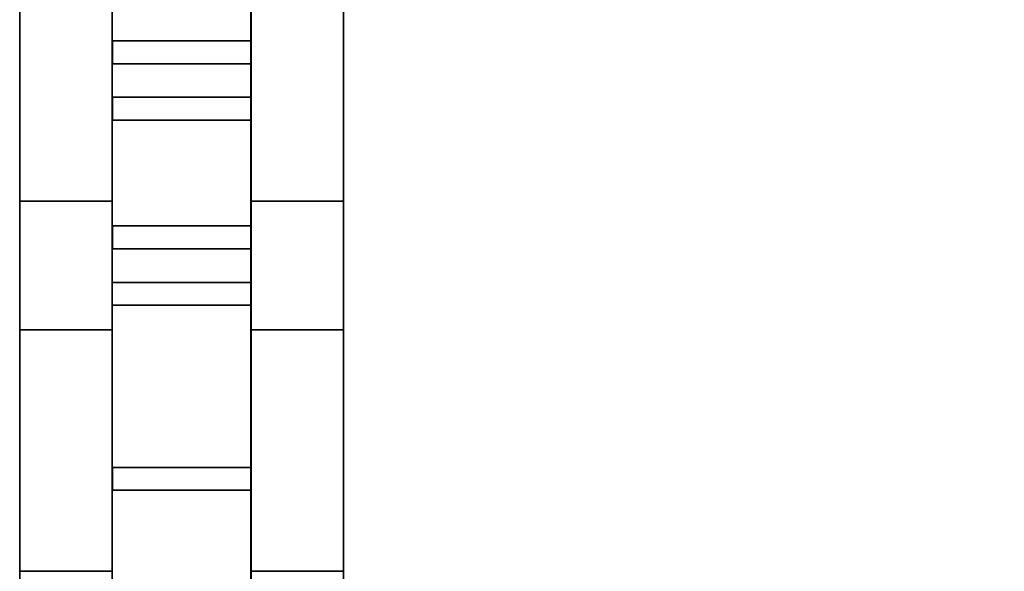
# Model space of a CAD drawing. Header units: millimetres. Extents: x -35 to 33166, y -35 to 31591.
# Tile 61 of 100: x 7165 to 8246, y 651 to 1257. Entities that reach past the tile are written whole.
import ezdxf

# ---------------------------------------------------------------- set-up
doc = ezdxf.new("R2010")
doc.units = ezdxf.units.MM
doc.header["$LTSCALE"] = 25.4
doc.layers.get('0').update_dxf_attribs({"true_color": 0xffffff})
for name, color, linetype, true_color in [('end caps & lintels', 7, 'Continuous', 0xffa500), ('ICF - L1', 7, 'Continuous', 0xb4b464), ('ICF - L2', 7, 'Continuous', 0x64ff64)]:
    doc.layers.add(name, color=color, linetype=linetype, true_color=true_color)

# ---------------------------------------------------------------- blocks, each defined once
blk = doc.blocks.new('GF-WG02_HeadLintel_6in_#1')
for p, q in [((785, 152.4), (0, 152.4)), ((785, 152.4, 63), (0, 152.4, 63)), ((0, 0), (785, 0)), ((0, 0, 63), (785, 0, 63))]:
    blk.add_line(p, q)
blk = doc.blocks.new('GF-WG02_SillLintel_6in_#1')
for p, q in [((785, 152.4), (0, 152.4)), ((785, 152.4, 63), (0, 152.4, 63)), ((0, 0), (785, 0)), ((0, 0, 63), (785, 0, 63))]:
    blk.add_line(p, q)
blk = doc.blocks.new('Group4449')
for p, q in [((0, 265.1, 457.2), (-101.6, 265.1, 457.2)), ((-101.6, 265.1, 457.2), (-101.6, 0, 457.2)), ((-101.6, 265.1), (-101.6, 0)), ((-101.6, 265.1, 457.2), (-101.6, 265.1)), ((-101.6, 265.1), (0, 265.1)), ((0, 0), (0, 265.1)), ((0, 265.1), (0, 265.1, 457.2)), ((0, 265.1, 457.2), (0, 0, 457.2)), ((-101.6, 0), (0, 0)), ((0, 0, 457.2), (-101.6, 0, 457.2)), ((0, 0, 457.2), (0, 0)), ((-101.6, 0, 457.2), (-101.6, 0))]:
    blk.add_line(p, q)
blk = doc.blocks.new('Group4450')
for p, q in [((-355.6, 0, 457.2), (-355.6, 265.1, 457.2)), ((-355.6, 265.1, 457.2), (-355.6, 265.1)), ((-355.6, 265.1), (-355.6, 0)), ((-254, 265.1, 457.2), (-355.6, 265.1, 457.2)), ((-355.6, 265.1), (-254, 265.1)), ((-254, 0, 457.2), (-254, 265.1, 457.2)), ((-254, 0), (-254, 265.1)), ((-254, 265.1), (-254, 265.1, 457.2)), ((-355.6, 0), (-355.6, 0, 457.2)), ((-254, 0, 457.2), (-355.6, 0, 457.2)), ((-355.6, 0), (-254, 0)), ((-254, 0), (-254, 0, 457.2))]:
    blk.add_line(p, q)
blk = doc.blocks.new('Group4451')
for p, q in [((-101.6, 114.1, 51), (-253.7, 114.1, 51)), ((-253.7, 114.1, 51), (-253.7, 114.1, 144.7)), ((-253.7, 114.1, 144.7), (-101.6, 114.1, 144.7)), ((-253.7, 89.1, 51), (-253.7, 114.1, 51)), ((-253.7, 114.1, 144.7), (-253.7, 89.1, 144.7)), ((-101.6, 114.1, 144.7), (-101.6, 114.1, 51)), ((-101.6, 114.1, 51), (-101.6, 89.1, 51)), ((-101.6, 89.1, 144.7), (-101.6, 114.1, 144.7)), ((-101.6, 89.1, 144.7), (-253.7, 89.1, 144.7)), ((-253.7, 89.1, 144.7), (-253.7, 89.1, 51)), ((-253.7, 89.1, 51), (-101.6, 89.1, 51)), ((-101.6, 89.1, 51), (-101.6, 89.1, 144.7))]:
    blk.add_line(p, q)
blk = doc.blocks.new('Group4452')
for p, q in [((-101.6, 114.1, 312.1), (-253.7, 114.1, 312.1)), ((-253.7, 114.1, 312.1), (-253.7, 114.1, 405.8)), ((-253.7, 114.1, 405.8), (-101.6, 114.1, 405.8)), ((-253.7, 89.1, 312.1), (-253.7, 114.1, 312.1)), ((-253.7, 114.1, 405.8), (-253.7, 89.1, 405.8)), ((-101.6, 114.1, 405.8), (-101.6, 114.1, 312.1)), ((-101.6, 114.1, 312.1), (-101.6, 89.1, 312.1)), ((-101.6, 89.1, 405.8), (-101.6, 114.1, 405.8)), ((-101.6, 89.1, 405.8), (-253.7, 89.1, 405.8)), ((-253.7, 89.1, 405.8), (-253.7, 89.1, 312.1)), ((-253.7, 89.1, 312.1), (-101.6, 89.1, 312.1)), ((-101.6, 89.1, 312.1), (-101.6, 89.1, 405.8))]:
    blk.add_line(p, q)
blk = doc.blocks.new('6XR35_96_S_CUT_10_375')
for name in ['Group4450', 'Group4449', 'Group4451', 'Group4452']:
    blk.add_blockref(name, (0, 0))
blk = doc.blocks.new('6XR35_90_C_Web')
for p, q in [((-76.1, -46.8, -12.5), (-76.1, 46.8, -12.5)), ((-76.1, 46.8, -12.5), (76.1, 46.8, -12.5)), ((76.1, 46.8, 12.5), (-76.1, 46.8, 12.5)), ((-76.1, 46.8, 12.5), (-76.1, -46.8, 12.5)), ((-76.1, 46.8, -12.5), (-76.1, 46.8, 12.5)), ((76.1, 46.8, -12.5), (76.1, -46.8, -12.5)), ((76.1, -46.8, 12.5), (76.1, 46.8, 12.5)), ((76.1, 46.8, 12.5), (76.1, 46.8, -12.5)), ((76.1, -46.8, -12.5), (-76.1, -46.8, -12.5)), ((-76.1, -46.8, 12.5), (76.1, -46.8, 12.5)), ((-76.1, -46.8, 12.5), (-76.1, -46.8, -12.5)), ((76.1, -46.8, -12.5), (76.1, -46.8, 12.5))]:
    blk.add_line(p, q)
blk = doc.blocks.new('Group8146')
for p, q in [((-619.6, -254, 367.8), (-1092.2, -254, 367.8)), ((-1092.2, -254, 367.8), (-1092.2, -355.6, 367.8)), ((-1092.2, -254, 0), (-1092.2, -355.6, 0)), ((-1092.2, -254, 0), (-254, -254, 0)), ((-1092.2, -254, 367.8), (-1092.2, -254, 0)), ((-1092.2, -355.6, 367.8), (-619.6, -355.6, 367.8)), ((-355.6, -355.6, 0), (-1092.2, -355.6, 0)), ((-1092.2, -355.6, 0), (-1092.2, -355.6, 367.8))]:
    blk.add_line(p, q)
blk = doc.blocks.new('Group8147')
for p, q in [((-1092.2, -101.6, 367.8), (-1092.2, 0, 367.8)), ((-1092.2, 0), (-1092.2, 0, 367.8)), ((-1092.2, 0), (-1092.2, -101.6)), ((-1092.2, 0, 367.8), (-619.6, 0, 367.8)), ((-1092.2, 0), (0, 0)), ((-1092.2, -101.6), (-1092.2, -101.6, 367.8)), ((-227.8, -101.6), (-1092.2, -101.6)), ((-619.6, -101.6, 367.8), (-1092.2, -101.6, 367.8))]:
    blk.add_line(p, q)
blk = doc.blocks.new('6XR35_90_C_MSG#67')
for name in ['Group8147', 'Group8146']:
    blk.add_blockref(name, (0, 0))
at = {"extrusion": (1, -1.02405e-15, -1.15708e-14)}
for p in [(-177.7, 97.8, -990.6), (-177.7, 97.8, -787.4)]:
    blk.add_blockref('6XR35_90_C_Web', p, dxfattribs=at)
blk = doc.blocks.new('Group428#1')
for p, q in [((-254, -254, 457.2), (-1092.2, -254, 457.2)), ((-1092.2, -254, 457.2), (-1092.2, -355.6, 457.2)), ((-254, -254), (-1092.2, -254)), ((-1092.2, -254), (-1092.2, -254, 457.2)), ((-1092.2, -254), (-1092.2, -355.6)), ((-1092.2, -355.6, 457.2), (-355.6, -355.6, 457.2)), ((-1092.2, -355.6, 457.2), (-1092.2, -355.6)), ((-1092.2, -355.6), (-355.6, -355.6))]:
    blk.add_line(p, q)
blk = doc.blocks.new('Group429#1')
for p, q in [((-1092.2, 0), (-1092.2, -101.6)), ((-1092.2, -101.6, 457.2), (-1092.2, 0, 457.2)), ((-1092.2, 0, 457.2), (-1092.2, 0)), ((-1092.2, 0, 457.2), (0, 0, 457.2)), ((0, 0), (-1092.2, 0)), ((0, 0, 457.2), (0, -685.8, 457.2)), ((0, -685.8), (0, 0)), ((-1092.2, -101.6), (-1092.2, -101.6, 457.2)), ((-227.8, -101.6, 457.2), (-1092.2, -101.6, 457.2)), ((-1092.2, -101.6), (-227.8, -101.6)), ((-101.6, -685.8, 457.2), (-101.6, -228, 457.2)), ((-101.6, -228), (-101.6, -685.8)), ((0, -685.8, 457.2), (-101.6, -685.8, 457.2)), ((-101.6, -685.8, 457.2), (-101.6, -685.8)), ((-101.6, -685.8), (0, -685.8)), ((0, -685.8), (0, -685.8, 457.2))]:
    blk.add_line(p, q)
blk = doc.blocks.new('6XR35_90_C')
for name in ['Group429#1', 'Group428#1']:
    blk.add_blockref(name, (0, 0))
at = {"extrusion": (1, -1.02405e-15, -1.15708e-14)}
for p in [(-177.7, 97.8, -990.6), (-177.7, 97.8, -787.4)]:
    blk.add_blockref('6XR35_90_C_Web', p, dxfattribs=at)
at = {"extrusion": (1, -1.02405e-15, 1.15708e-14)}
for p in [(-177.7, 359, -990.6), (-177.7, 359, -787.4)]:
    blk.add_blockref('6XR35_90_C_Web', p, dxfattribs=at)
blk = doc.blocks.new('Group7834')
for p, q in [((0, 0), (0, -685.8)), ((0, 0, 457.2), (0, -685.8, 457.2)), ((-101.6, -228), (-101.6, -685.8)), ((-101.6, -685.8, 457.2), (-101.6, -228, 457.2)), ((-101.6, -685.8), (0, -685.8)), ((0, -685.8, 457.2), (-101.6, -685.8, 457.2)), ((-101.6, -685.8, 457.2), (-101.6, -685.8)), ((0, -685.8, 457.2), (0, -685.8))]:
    blk.add_line(p, q)
blk = doc.blocks.new('6XR35_90_C_MSG#28')
blk.add_blockref('Group7834', (0, 0))
blk = doc.blocks.new('Group#3562')
for p, q in [((-1092.2, -254, 182.3), (-738, -254, 182.3)), ((-1092.2, -355.6, 182.3), (-1092.2, -254, 182.3)), ((-1092.2, -355.6, 457.2), (-1092.2, -254, 457.2)), ((-1092.2, -254, 182.3), (-1092.2, -254, 457.2)), ((-1092.2, -254, 457.2), (-254, -254, 457.2)), ((-738, -355.6, 182.3), (-1092.2, -355.6, 182.3)), ((-1092.2, -355.6, 182.3), (-1092.2, -355.6, 457.2)), ((-355.6, -355.6, 457.2), (-1092.2, -355.6, 457.2))]:
    blk.add_line(p, q)
blk = doc.blocks.new('Group#3563')
for p, q in [((-1092.2, 0, 182.3), (-738, 0, 182.3)), ((-1092.2, -101.6, 182.3), (-1092.2, 0, 182.3)), ((-1092.2, 0, 182.3), (-1092.2, 0, 457.2)), ((-1092.2, 0, 457.2), (0, 0, 457.2)), ((-1092.2, -101.6, 457.2), (-1092.2, 0, 457.2)), ((-738, -101.6, 182.3), (-1092.2, -101.6, 182.3)), ((-1092.2, -101.6, 182.3), (-1092.2, -101.6, 457.2)), ((-227.8, -101.6, 457.2), (-1092.2, -101.6, 457.2))]:
    blk.add_line(p, q)
blk = doc.blocks.new('6XR35_90_C_MSG#239')
for name in ['Group#3563', 'Group#3562']:
    blk.add_blockref(name, (0, 0))
at = {"extrusion": (1, -1.02405e-15, 1.15708e-14)}
for p in [(-177.7, 359, -990.6), (-177.7, 359, -787.4)]:
    blk.add_blockref('6XR35_90_C_Web', p, dxfattribs=at)
blk = doc.blocks.new('Group#4002')
for p, q in [((-355.9, -254, 98.3), (-1092.2, -254, 98.3)), ((-1092.2, -254, 98.3), (-1092.2, -355.6, 98.3)), ((-1092.2, -355.6, 250.9), (-1092.2, -254, 250.9)), ((-1092.2, -254, 250.9), (-355.9, -254, 250.9)), ((-1092.2, -254, 98.3), (-1092.2, -254, 0)), ((-1092.2, -254, 0), (-1092.2, -355.6, 0)), ((-355.9, -254, 0), (-1092.2, -254, 0)), ((-1092.2, -355.6, 457.2), (-1092.2, -254, 457.2)), ((-1092.2, -254, 457.2), (-1092.2, -254, 250.9)), ((-1092.2, -254, 457.2), (-355.9, -254, 457.2)), ((-1092.2, -355.6, 0), (-355.6, -355.6, 0)), ((-1092.2, -355.6, 98.3), (-355.9, -355.6, 98.3)), ((-1092.2, -355.6, 98.3), (-1092.2, -355.6, 0)), ((-355.9, -355.6, 250.9), (-1092.2, -355.6, 250.9)), ((-355.9, -355.6, 457.2), (-1092.2, -355.6, 457.2)), ((-1092.2, -355.6, 457.2), (-1092.2, -355.6, 250.9))]:
    blk.add_line(p, q)
blk = doc.blocks.new('Group#4003')
for p, q in [((-1092.2, 0, 0), (-1092.2, -101.6, 0)), ((-1092.2, -101.6, 457.2), (-1092.2, 0, 457.2)), ((-1092.2, 0, 457.2), (-1092.2, 0, 0)), ((-1092.2, 0, 457.2), (0, 0, 457.2)), ((-1092.2, 0, 0), (0, 0, 0)), ((-227.8, -101.6, 457.2), (-1092.2, -101.6, 457.2)), ((-1092.2, -101.6, 0), (-1092.2, -101.6, 457.2)), ((-1092.2, -101.6, 0), (-227.8, -101.6, 0))]:
    blk.add_line(p, q)
blk = doc.blocks.new('Group#4004')
for p, q in [((-76.1, 0.5, 12.5), (76.1, 0.5, 12.5)), ((76.1, 0.5, -12.5), (-76.1, 0.5, -12.5)), ((-76.1, 0.5, -12.5), (-76.1, 0.5, 12.5)), ((-76.1, -46.8, -12.5), (-76.1, 0.5, -12.5)), ((-76.1, -46.8, 12.5), (-76.1, 0.5, 12.5)), ((76.1, 0.5, 12.5), (76.1, 0.5, -12.5)), ((76.1, -46.8, -12.5), (76.1, 0.5, -12.5)), ((76.1, -46.8, 12.5), (76.1, 0.5, 12.5)), ((-76.1, -46.8, -12.5), (76.1, -46.8, -12.5)), ((76.1, -46.8, 12.5), (-76.1, -46.8, 12.5)), ((-76.1, -46.8, 12.5), (-76.1, -46.8, -12.5)), ((76.1, -46.8, 12.5), (76.1, -46.8, -12.5))]:
    blk.add_line(p, q)
blk = doc.blocks.new('Group#4005')
for p, q in [((-76.1, 0.5, 12.5), (76.1, 0.5, 12.5)), ((76.1, 0.5, -12.5), (-76.1, 0.5, -12.5)), ((-76.1, 0.5, -12.5), (-76.1, 0.5, 12.5)), ((-76.1, -46.8, -12.5), (-76.1, 0.5, -12.5)), ((-76.1, -46.8, 12.5), (-76.1, 0.5, 12.5)), ((76.1, 0.5, 12.5), (76.1, 0.5, -12.5)), ((76.1, -46.8, -12.5), (76.1, 0.5, -12.5)), ((76.1, -46.8, 12.5), (76.1, 0.5, 12.5)), ((-76.1, -46.8, -12.5), (76.1, -46.8, -12.5)), ((76.1, -46.8, 12.5), (-76.1, -46.8, 12.5)), ((-76.1, -46.8, 12.5), (-76.1, -46.8, -12.5)), ((76.1, -46.8, 12.5), (76.1, -46.8, -12.5))]:
    blk.add_line(p, q)
blk = doc.blocks.new('6XR35_90_C_MSG#277')
for name in ['Group#4003', 'Group#4002']:
    blk.add_blockref(name, (0, 0))
at = {"extrusion": (1, -1.02405e-15, 1.15708e-14)}
for p in [(-177.7, 359, -990.6), (-177.7, 359, -787.4)]:
    blk.add_blockref('6XR35_90_C_Web', p, dxfattribs=at)
at = {"extrusion": (1, -1.02405e-15, -1.15708e-14)}
for name, p in [('Group#4004', (-177.7, 97.8, -990.6)), ('Group#4005', (-177.7, 97.8, -787.4))]:
    blk.add_blockref(name, p, dxfattribs=at)
blk = doc.blocks.new('Group8285')
for p, q in [((-101.6, 0, 0), (-101.6, 265.1, 0)), ((-101.6, 265.1, 0), (0, 265.1, 0)), ((-101.6, 212.9, 457.2), (-101.6, 265.1, 457.2)), ((-101.6, 265.1, 457.2), (-101.6, 265.1, 0)), ((-101.6, 265.1, 457.2), (0, 265.1, 457.2)), ((0, 0, 0), (0, 265.1, 0)), ((0, 265.1, 457.2), (0, 265.1, 0)), ((0, 212.9, 457.2), (0, 265.1, 457.2)), ((-101.6, 212.9, 367.8), (0, 212.9, 367.8)), ((-101.6, 212.9, 367.8), (-101.6, 0, 367.8)), ((0, 212.9, 457.2), (-101.6, 212.9, 457.2)), ((-101.6, 212.9, 457.2), (-101.6, 212.9, 367.8)), ((0, 0, 367.8), (0, 212.9, 367.8)), ((0, 212.9, 367.8), (0, 212.9, 457.2)), ((-101.6, 0, 367.8), (0, 0, 367.8)), ((-101.6, 0, 0), (0, 0, 0)), ((-101.6, 0, 367.8), (-101.6, 0, 0)), ((0, 0, 367.8), (0, 0, 0))]:
    blk.add_line(p, q)
blk = doc.blocks.new('Group8286')
for p, q in [((-355.6, 0, 0), (-355.6, 265.1, 0)), ((-355.6, 265.1, 0), (-254, 265.1, 0)), ((-355.6, 212.9, 457.2), (-355.6, 265.1, 457.2)), ((-355.6, 265.1, 457.2), (-355.6, 265.1, 0)), ((-355.6, 265.1, 457.2), (-254, 265.1, 457.2)), ((-254, 0, 0), (-254, 265.1, 0)), ((-254, 265.1, 457.2), (-254, 265.1, 0)), ((-254, 212.9, 457.2), (-254, 265.1, 457.2)), ((-254, 212.9, 367.8), (-355.6, 212.9, 367.8)), ((-355.6, 212.9, 367.8), (-355.6, 0, 367.8)), ((-355.6, 212.9, 457.2), (-355.6, 212.9, 367.8)), ((-254, 212.9, 457.2), (-355.6, 212.9, 457.2)), ((-254, 0, 367.8), (-254, 212.9, 367.8)), ((-254, 212.9, 367.8), (-254, 212.9, 457.2)), ((-355.6, 0, 367.8), (-254, 0, 367.8)), ((-355.6, 0, 0), (-254, 0, 0)), ((-355.6, 0, 367.8), (-355.6, 0, 0)), ((-254, 0, 367.8), (-254, 0, 0))]:
    blk.add_line(p, q)
blk = doc.blocks.new('Group8287')
for p, q in [((-101.6, 114.1, 51), (-253.7, 114.1, 51)), ((-253.7, 114.1, 51), (-253.7, 114.1, 144.7)), ((-253.7, 114.1, 144.7), (-101.6, 114.1, 144.7)), ((-253.7, 89.1, 51), (-253.7, 114.1, 51)), ((-253.7, 114.1, 144.7), (-253.7, 89.1, 144.7)), ((-101.6, 114.1, 144.7), (-101.6, 114.1, 51)), ((-101.6, 114.1, 51), (-101.6, 89.1, 51)), ((-101.6, 89.1, 144.7), (-101.6, 114.1, 144.7)), ((-101.6, 89.1, 144.7), (-253.7, 89.1, 144.7)), ((-253.7, 89.1, 144.7), (-253.7, 89.1, 51)), ((-253.7, 89.1, 51), (-101.6, 89.1, 51)), ((-101.6, 89.1, 51), (-101.6, 89.1, 144.7))]:
    blk.add_line(p, q)
blk = doc.blocks.new('6XR35_96_S_CUT_10_375_MSG#1')
for name in ['Group8286', 'Group8285', 'Group8287']:
    blk.add_blockref(name, (0, 0))
blk = doc.blocks.new('Group9889')
for p, q in [((-101.6, 265.1, 182.3), (0, 265.1, 182.3)), ((-101.6, 0, 182.3), (-101.6, 265.1, 182.3)), ((-101.6, 0, 457.2), (-101.6, 265.1, 457.2)), ((-101.6, 265.1, 457.2), (-101.6, 265.1, 182.3)), ((0, 265.1, 457.2), (-101.6, 265.1, 457.2)), ((0, 265.1, 182.3), (0, 0, 182.3)), ((0, 265.1, 457.2), (0, 0, 457.2)), ((0, 265.1, 182.3), (0, 265.1, 457.2)), ((0, 0, 182.3), (-101.6, 0, 182.3)), ((0, 0, 457.2), (-101.6, 0, 457.2)), ((-101.6, 0, 457.2), (-101.6, 0, 182.3)), ((0, 0, 457.2), (0, 0, 182.3))]:
    blk.add_line(p, q)
blk = doc.blocks.new('Group9890')
for p, q in [((-355.6, 265.1, 182.3), (-254, 265.1, 182.3)), ((-355.6, 0, 182.3), (-355.6, 265.1, 182.3)), ((-355.6, 0, 457.2), (-355.6, 265.1, 457.2)), ((-355.6, 265.1, 457.2), (-355.6, 265.1, 182.3)), ((-355.6, 265.1, 457.2), (-254, 265.1, 457.2)), ((-254, 265.1, 182.3), (-254, 0, 182.3)), ((-254, 0, 457.2), (-254, 265.1, 457.2)), ((-254, 265.1, 457.2), (-254, 265.1, 182.3)), ((-254, 0, 182.3), (-355.6, 0, 182.3)), ((-355.6, 0, 457.2), (-254, 0, 457.2)), ((-355.6, 0, 457.2), (-355.6, 0, 182.3)), ((-254, 0, 457.2), (-254, 0, 182.3))]:
    blk.add_line(p, q)
blk = doc.blocks.new('Group#3788')
for p, q in [((-101.6, 114.1, 312.1), (-253.7, 114.1, 312.1)), ((-253.7, 114.1, 312.1), (-253.7, 114.1, 405.8)), ((-253.7, 114.1, 405.8), (-101.6, 114.1, 405.8)), ((-253.7, 89.1, 312.1), (-253.7, 114.1, 312.1)), ((-253.7, 114.1, 405.8), (-253.7, 89.1, 405.8)), ((-101.6, 114.1, 405.8), (-101.6, 114.1, 312.1)), ((-101.6, 114.1, 312.1), (-101.6, 89.1, 312.1)), ((-101.6, 89.1, 405.8), (-101.6, 114.1, 405.8)), ((-101.6, 89.1, 405.8), (-253.7, 89.1, 405.8)), ((-253.7, 89.1, 405.8), (-253.7, 89.1, 312.1)), ((-253.7, 89.1, 312.1), (-101.6, 89.1, 312.1)), ((-101.6, 89.1, 312.1), (-101.6, 89.1, 405.8))]:
    blk.add_line(p, q)
blk = doc.blocks.new('6XR35_96_S_CUT_10_375_MSG#7')
for name in ['Group9890', 'Group9889', 'Group#3788']:
    blk.add_blockref(name, (0, 0))
blk = doc.blocks.new('Group#4403')
for p, q in [((-101.6, 0, 98.3), (-101.6, 265.1, 98.3)), ((-101.6, 265.1, 98.3), (-101.6, 265.1, 0)), ((-101.6, 0, 0), (-101.6, 265.1, 0)), ((-101.6, 265.1, 0), (0, 265.1, 0)), ((0, 265.1, 98.3), (-101.6, 265.1, 98.3)), ((-101.6, 0, 457.2), (-101.6, 265.1, 457.2)), ((-101.6, 265.1, 457.2), (-101.6, 265.1, 250.9)), ((-101.6, 265.1, 250.9), (-101.6, 0, 250.9)), ((-101.6, 265.1, 457.2), (0, 265.1, 457.2)), ((-101.6, 265.1, 250.9), (0, 265.1, 250.9)), ((0, 265.1, 0), (0, 0, 0)), ((0, 0, 98.3), (0, 265.1, 98.3)), ((0, 265.1, 98.3), (0, 265.1, 0)), ((0, 265.1, 457.2), (0, 0, 457.2)), ((0, 265.1, 250.9), (0, 0, 250.9)), ((0, 265.1, 457.2), (0, 265.1, 250.9)), ((-101.6, 0, 0), (-101.6, 0, 98.3)), ((0, 0, 0), (-101.6, 0, 0)), ((0, 0, 98.3), (-101.6, 0, 98.3)), ((-101.6, 0, 250.9), (-101.6, 0, 457.2)), ((-101.6, 0, 250.9), (0, 0, 250.9)), ((-101.6, 0, 457.2), (0, 0, 457.2)), ((0, 0, 0), (0, 0, 98.3)), ((0, 0, 250.9), (0, 0, 457.2))]:
    blk.add_line(p, q)
blk = doc.blocks.new('Group#4404')
for p, q in [((-355.6, 0, 0), (-355.6, 265.1, 0)), ((-355.6, 265.1, 0), (-254, 265.1, 0)), ((-355.6, 0, 457.2), (-355.6, 265.1, 457.2)), ((-355.6, 265.1, 457.2), (-355.6, 265.1, 0)), ((-355.6, 265.1, 457.2), (-254, 265.1, 457.2)), ((-254, 0, 98.3), (-254, 265.1, 98.3)), ((-254, 265.1, 98.3), (-254, 265.1, 98.3)), ((-254, 265.1, 98.3), (-254, 0, 98.3)), ((-254, 265.1, 98.3), (-254, 265.1, 250.9)), ((-254, 265.1, 250.9), (-254, 0, 250.9)), ((-254, 265.1, 250.9), (-254, 265.1, 250.9)), ((-254, 265.1, 250.9), (-254, 0, 250.9)), ((-254, 0, 0), (-254, 265.1, 0)), ((-254, 0, 457.2), (-254, 265.1, 457.2)), ((-254, 265.1, 0), (-254, 265.1, 98.3)), ((-254, 265.1, 250.9), (-254, 265.1, 457.2)), ((-355.6, 0, 457.2), (-254, 0, 457.2)), ((-355.6, 0, 457.2), (-355.6, 0, 0)), ((-355.6, 0, 0), (-254, 0, 0)), ((-254, 0, 98.3), (-254, 0, 98.3)), ((-254, 0, 250.9), (-254, 0, 98.3)), ((-254, 0, 250.9), (-254, 0, 250.9)), ((-254, 0, 250.9), (-254, 0, 457.2)), ((-254, 0, 0), (-254, 0, 98.3))]:
    blk.add_line(p, q)
blk = doc.blocks.new('Group#4405')
for p, q in [((-253.7, 114.1, 98.3), (-253.7, 89.1, 98.3)), ((-101.6, 114.1, 98.3), (-253.7, 114.1, 98.3)), ((-253.7, 89.1, 51), (-253.7, 114.1, 51)), ((-253.7, 114.1, 51), (-101.6, 114.1, 51)), ((-253.7, 114.1, 98.3), (-253.7, 114.1, 51)), ((-101.6, 89.1, 98.3), (-101.6, 114.1, 98.3)), ((-101.6, 89.1, 51), (-101.6, 114.1, 51)), ((-101.6, 114.1, 98.3), (-101.6, 114.1, 51)), ((-253.7, 89.1, 98.3), (-101.6, 89.1, 98.3)), ((-253.7, 89.1, 51), (-101.6, 89.1, 51)), ((-253.7, 89.1, 98.3), (-253.7, 89.1, 51)), ((-101.6, 89.1, 98.3), (-101.6, 89.1, 51))]:
    blk.add_line(p, q)
blk = doc.blocks.new('6XR35_96_S_CUT_10_375_MSG#9')
for name in ['Group#4404', 'Group#4403', 'Group#4405']:
    blk.add_blockref(name, (0, 0))
blk = doc.blocks.new('Group3573')
at = {"layer": 'ICF - L1', "extrusion": (0, 0, -1), "zscale": -1}
for name, p, rotation in [('6XR35_90_C', (-7521, 2008.5, 100), 89.99999999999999), ('6XR35_90_C_MSG#239', (-7521, 2008.5, -2643.2), 89.99999999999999), ('6XR35_90_C_MSG#67', (-7165.4, -34.6, -357.2), 270), ('6XR35_90_C_MSG#277', (-7165.4, -34.6, -3100.4), 270)]:
    blk.add_blockref(name, p, dxfattribs=dict(at, rotation=rotation))
at = {"layer": 'ICF - L1'}
for name, p in [('6XR35_96_S_CUT_10_375_MSG#1', (7521, 1057.6, 357.2)), ('6XR35_96_S_CUT_10_375_MSG#9', (7521, 1057.6, 3100.4)), ('6XR35_96_S_CUT_10_375', (7521, 651.2, -100)), ('6XR35_96_S_CUT_10_375_MSG#7', (7521, 651.2, 2643.2))]:
    blk.add_blockref(name, p, dxfattribs=at)
at = {"layer": 'ICF - L1', "rotation": 180}
blk.add_blockref('6XR35_90_C_MSG#28', (7165.4, -34.6, -100), dxfattribs=at)
blk = doc.blocks.new('Group428')
for p, q in [((-254, -254, 457.2), (-1092.2, -254, 457.2)), ((-1092.2, -254, 457.2), (-1092.2, -355.6, 457.2)), ((-254, -254), (-1092.2, -254)), ((-1092.2, -254), (-1092.2, -254, 457.2)), ((-1092.2, -254), (-1092.2, -355.6)), ((-254, -685.8, 457.2), (-254, -254, 457.2)), ((-254, -254, 457.2), (-254, -254)), ((-254, -685.8), (-254, -254)), ((-1092.2, -355.6, 457.2), (-355.6, -355.6, 457.2)), ((-1092.2, -355.6, 457.2), (-1092.2, -355.6)), ((-1092.2, -355.6), (-355.6, -355.6)), ((-355.6, -355.6, 457.2), (-355.6, -685.8, 457.2)), ((-355.6, -355.6, 457.2), (-355.6, -355.6)), ((-355.6, -355.6), (-355.6, -685.8)), ((-355.6, -685.8, 457.2), (-254, -685.8, 457.2)), ((-355.6, -685.8), (-355.6, -685.8, 457.2)), ((-355.6, -685.8), (-254, -685.8)), ((-254, -685.8, 457.2), (-254, -685.8))]:
    blk.add_line(p, q)
blk = doc.blocks.new('6XR35_90_C#3')
for name in ['Group429#1', 'Group428']:
    blk.add_blockref(name, (0, 0))
at = {"extrusion": (1, -1.02405e-15, -1.15708e-14)}
for p in [(-177.7, 97.8, -990.6), (-177.7, 97.8, -787.4)]:
    blk.add_blockref('6XR35_90_C_Web', p, dxfattribs=at)
at = {"extrusion": (1, -1.02405e-15, 1.15708e-14)}
for p in [(-177.7, 359, -990.6), (-177.7, 359, -787.4)]:
    blk.add_blockref('6XR35_90_C_Web', p, dxfattribs=at)
blk = doc.blocks.new('Group#1482')
for p, q in [((0, 265.1, 457.2), (-101.6, 265.1, 457.2)), ((-101.6, 265.1, 457.2), (-101.6, 0, 457.2)), ((-101.6, 265.1), (-101.6, 0)), ((-101.6, 265.1, 457.2), (-101.6, 265.1)), ((-101.6, 265.1), (0, 265.1)), ((0, 0), (0, 265.1)), ((0, 265.1), (0, 265.1, 457.2)), ((0, 265.1, 457.2), (0, 0, 457.2)), ((-101.6, 0), (0, 0)), ((0, 0, 457.2), (-101.6, 0, 457.2)), ((0, 0, 457.2), (0, 0)), ((-101.6, 0, 457.2), (-101.6, 0))]:
    blk.add_line(p, q)
blk = doc.blocks.new('Group#1483')
for p, q in [((-355.6, 0, 457.2), (-355.6, 265.1, 457.2)), ((-355.6, 265.1, 457.2), (-355.6, 265.1)), ((-355.6, 265.1), (-355.6, 0)), ((-254, 265.1, 457.2), (-355.6, 265.1, 457.2)), ((-355.6, 265.1), (-254, 265.1)), ((-254, 0, 457.2), (-254, 265.1, 457.2)), ((-254, 0), (-254, 265.1)), ((-254, 265.1), (-254, 265.1, 457.2)), ((-355.6, 0), (-355.6, 0, 457.2)), ((-254, 0, 457.2), (-355.6, 0, 457.2)), ((-355.6, 0), (-254, 0)), ((-254, 0), (-254, 0, 457.2))]:
    blk.add_line(p, q)
blk = doc.blocks.new('Group#1484')
for p, q in [((-101.6, 114.1, 51), (-253.7, 114.1, 51)), ((-253.7, 114.1, 51), (-253.7, 114.1, 144.7)), ((-253.7, 114.1, 144.7), (-101.6, 114.1, 144.7)), ((-253.7, 89.1, 51), (-253.7, 114.1, 51)), ((-253.7, 114.1, 144.7), (-253.7, 89.1, 144.7)), ((-101.6, 114.1, 144.7), (-101.6, 114.1, 51)), ((-101.6, 114.1, 51), (-101.6, 89.1, 51)), ((-101.6, 89.1, 144.7), (-101.6, 114.1, 144.7)), ((-101.6, 89.1, 144.7), (-253.7, 89.1, 144.7)), ((-253.7, 89.1, 144.7), (-253.7, 89.1, 51)), ((-253.7, 89.1, 51), (-101.6, 89.1, 51)), ((-101.6, 89.1, 51), (-101.6, 89.1, 144.7))]:
    blk.add_line(p, q)
blk = doc.blocks.new('Group#1485')
for p, q in [((-101.6, 114.1, 312.1), (-253.7, 114.1, 312.1)), ((-253.7, 114.1, 312.1), (-253.7, 114.1, 405.8)), ((-253.7, 114.1, 405.8), (-101.6, 114.1, 405.8)), ((-253.7, 89.1, 312.1), (-253.7, 114.1, 312.1)), ((-253.7, 114.1, 405.8), (-253.7, 89.1, 405.8)), ((-101.6, 114.1, 405.8), (-101.6, 114.1, 312.1)), ((-101.6, 114.1, 312.1), (-101.6, 89.1, 312.1)), ((-101.6, 89.1, 405.8), (-101.6, 114.1, 405.8)), ((-101.6, 89.1, 405.8), (-253.7, 89.1, 405.8)), ((-253.7, 89.1, 405.8), (-253.7, 89.1, 312.1)), ((-253.7, 89.1, 312.1), (-101.6, 89.1, 312.1)), ((-101.6, 89.1, 312.1), (-101.6, 89.1, 405.8))]:
    blk.add_line(p, q)
blk = doc.blocks.new('6XR35_96_S#1_CUT_10_375')
for name in ['Group#1483', 'Group#1482', 'Group#1484', 'Group#1485']:
    blk.add_blockref(name, (0, 0))
blk = doc.blocks.new('Group#4851')
for p, q in [((-1092.2, -254, 0), (-1092.2, -355.6, 0)), ((-1092.2, -355.6, 457.2), (-1092.2, -254, 457.2)), ((-1092.2, -254, 457.2), (-1092.2, -254, 0)), ((-1092.2, -254, 0), (-254, -254, 0)), ((-1092.2, -254, 457.2), (-254, -254, 457.2)), ((-254, -355.6, 457.2), (-1092.2, -355.6, 457.2)), ((-1092.2, -355.6, 0), (-1092.2, -355.6, 457.2)), ((-355.6, -355.6, 0), (-1092.2, -355.6, 0))]:
    blk.add_line(p, q)
blk = doc.blocks.new('Group10412')
for p, q in [((-1092.2, 0, 0), (-1092.2, -101.6, 0)), ((-1092.2, -101.6, 457.2), (-1092.2, 0, 457.2)), ((-1092.2, 0, 457.2), (-1092.2, 0, 0)), ((-1092.2, 0, 457.2), (0, 0, 457.2)), ((-1092.2, 0, 0), (0, 0, 0)), ((-1092.2, -101.6, 0), (-1092.2, -101.6, 457.2)), ((-227.8, -101.6, 0), (-1092.2, -101.6, 0)), ((-227.8, -101.6, 457.2), (-1092.2, -101.6, 457.2))]:
    blk.add_line(p, q)
blk = doc.blocks.new('6XR35_90_C#3_MSG#96')
for name in ['Group10412', 'Group#4851']:
    blk.add_blockref(name, (0, 0))
at = {"extrusion": (1, -1.02405e-15, -1.15708e-14)}
for p in [(-177.7, 97.8, -990.6), (-177.7, 97.8, -787.4)]:
    blk.add_blockref('6XR35_90_C_Web', p, dxfattribs=at)
at = {"extrusion": (1, -1.02405e-15, 1.15708e-14)}
for p in [(-177.7, 359, -990.6), (-177.7, 359, -787.4)]:
    blk.add_blockref('6XR35_90_C_Web', p, dxfattribs=at)
blk = doc.blocks.new('Group#5029')
for p, q in [((-355.9, -254, 159.5), (-1092.2, -254, 159.5)), ((-1092.2, -254, 159.5), (-1092.2, -355.6, 159.5)), ((-1092.2, -254, 159.5), (-1092.2, -254, 0)), ((-1092.2, -254, 0), (-1092.2, -355.6, 0)), ((-254, -254, 0), (-1092.2, -254, 0)), ((-1092.2, -355.6, 159.5), (-355.9, -355.6, 159.5)), ((-1092.2, -355.6, 0), (-1092.2, -355.6, 159.5)), ((-355.6, -355.6, 0), (-1092.2, -355.6, 0))]:
    blk.add_line(p, q)
blk = doc.blocks.new('Group10874')
for p, q in [((-1092.2, 0, 159.5), (-1092.2, -101.6, 159.5)), ((-355.9, 0, 159.5), (-1092.2, 0, 159.5)), ((-1092.2, 0, 0), (-1092.2, -101.6, 0)), ((-1092.2, 0, 159.5), (-1092.2, 0, 0)), ((-1092.2, 0, 0), (0, 0, 0)), ((-1092.2, -101.6, 159.5), (-355.9, -101.6, 159.5)), ((-1092.2, -101.6, 0), (-1092.2, -101.6, 159.5)), ((-1092.2, -101.6, 0), (-227.8, -101.6, 0))]:
    blk.add_line(p, q)
blk = doc.blocks.new('6XR35_90_C#3_MSG#109')
for name in ['Group10874', 'Group#5029']:
    blk.add_blockref(name, (0, 0))
at = {"extrusion": (1, -1.02405e-15, -1.15708e-14)}
for p in [(-177.7, 97.8, -990.6), (-177.7, 97.8, -787.4)]:
    blk.add_blockref('6XR35_90_C_Web', p, dxfattribs=at)
blk = doc.blocks.new('Group#5312')
for p, q in [((-101.6, 950.849, 159.512), (-101.6, 0, 159.512)), ((-101.6, 0), (-101.6, 950.849)), ((0, 0, 159.512), (0, 950.849, 159.512)), ((0, 950.849), (0, 0)), ((-101.6, 0, 159.512), (0, 0, 159.512)), ((-101.6, 0), (0, 0)), ((-101.6, 0, 159.512), (-101.6, 0)), ((0, 0), (0, 0, 159.512))]:
    blk.add_line(p, q)
blk = doc.blocks.new('Group#5313')
for p, q in [((-355.6, 950.849, 159.512), (-355.6, 0, 159.512)), ((-355.6, 0), (-355.6, 950.849)), ((-254, 0, 159.512), (-254, 950.849, 159.512)), ((-254, 950.849), (-254, 0)), ((-355.6, 0, 159.512), (-254, 0, 159.512)), ((-355.6, 0), (-254, 0)), ((-355.6, 0, 159.512), (-355.6, 0)), ((-254, 0), (-254, 0, 159.512))]:
    blk.add_line(p, q)
blk = doc.blocks.new('Group#5314')
for p, q in [((-101.6, 114.1, 51), (-253.7, 114.1, 51)), ((-253.7, 114.1, 51), (-253.7, 114.1, 144.7)), ((-253.7, 114.1, 144.7), (-101.6, 114.1, 144.7)), ((-253.7, 89.1, 51), (-253.7, 114.1, 51)), ((-253.7, 114.1, 144.7), (-253.7, 89.1, 144.7)), ((-101.6, 114.1, 144.7), (-101.6, 114.1, 51)), ((-101.6, 114.1, 51), (-101.6, 89.1, 51)), ((-101.6, 89.1, 144.7), (-101.6, 114.1, 144.7)), ((-101.6, 89.1, 144.7), (-253.7, 89.1, 144.7)), ((-253.7, 89.1, 144.7), (-253.7, 89.1, 51)), ((-253.7, 89.1, 51), (-101.6, 89.1, 51)), ((-101.6, 89.1, 51), (-101.6, 89.1, 144.7))]:
    blk.add_line(p, q)
blk = doc.blocks.new('6XR35_96_S#1_CUT_10_375_M')
for name in ['Group#5313', 'Group#5312', 'Group#5314']:
    blk.add_blockref(name, (0, 0))
blk = doc.blocks.new('Group3664')
at = {"layer": 'ICF - L2', "extrusion": (0, 0, -1), "zscale": -1}
for name, p, rotation in [('6XR35_90_C#3', (-7521, 2008.5, -4472), 89.99999999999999), ('6XR35_90_C#3', (-7521, 2008.5, -3557.6), 89.99999999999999), ('6XR35_90_C#3', (-7521, 2008.5, -5386.4), 89.99999999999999), ('6XR35_90_C#3_MSG#96', (-7521, 2008.5, -6300.8), 89.99999999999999), ('6XR35_90_C#3', (-7165.4, -34.6, -4014.8), 270), ('6XR35_90_C#3', (-7165.4, -34.6, -4929.2), 270), ('6XR35_90_C#3', (-7165.4, -34.6, -5843.6), 270), ('6XR35_90_C#3_MSG#109', (-7165.4, -34.6, -6758), 270)]:
    blk.add_blockref(name, p, dxfattribs=dict(at, rotation=rotation))
at = {"layer": 'ICF - L2'}
for name, p in [('6XR35_96_S#1_CUT_10_375_M', (7521, 1057.6, 6758)), ('6XR35_96_S#1_CUT_10_375', (7521, 1057.6, 4014.8)), ('6XR35_96_S#1_CUT_10_375', (7521, 1057.6, 4929.2)), ('6XR35_96_S#1_CUT_10_375', (7521, 1057.6, 5843.6)), ('6XR35_96_S#1_CUT_10_375', (7521, 651.2, 4472)), ('6XR35_96_S#1_CUT_10_375', (7521, 651.2, 3557.6)), ('6XR35_96_S#1_CUT_10_375', (7521, 651.2, 5386.4)), ('6XR35_96_S#1_CUT_10_375', (7521, 651.2, 6300.8))]:
    blk.add_blockref(name, p, dxfattribs=at)
at = {"layer": 'ICF - L2', "rotation": 180}
for p in [(7165.4, -34.6, 3557.6), (7165.4, -34.6, 6300.8)]:
    blk.add_blockref('6XR35_90_C#3', p, dxfattribs=at)

msp = doc.modelspace()

# ---------------------------------------------------------------- block references
for name in ['Group3573', 'Group3664']:
    msp.add_blockref(name, (0, 0))
at = {"layer": 'end caps & lintels', "rotation": 270}
for name, p in [('GF-WG02_HeadLintel_6in_#1', (7266.8, 1320.5, 2825)), ('GF-WG02_SillLintel_6in_#1', (7266.8, 1320.5, 662))]:
    msp.add_blockref(name, p, dxfattribs=at)

doc.saveas('drawing.dxf')
